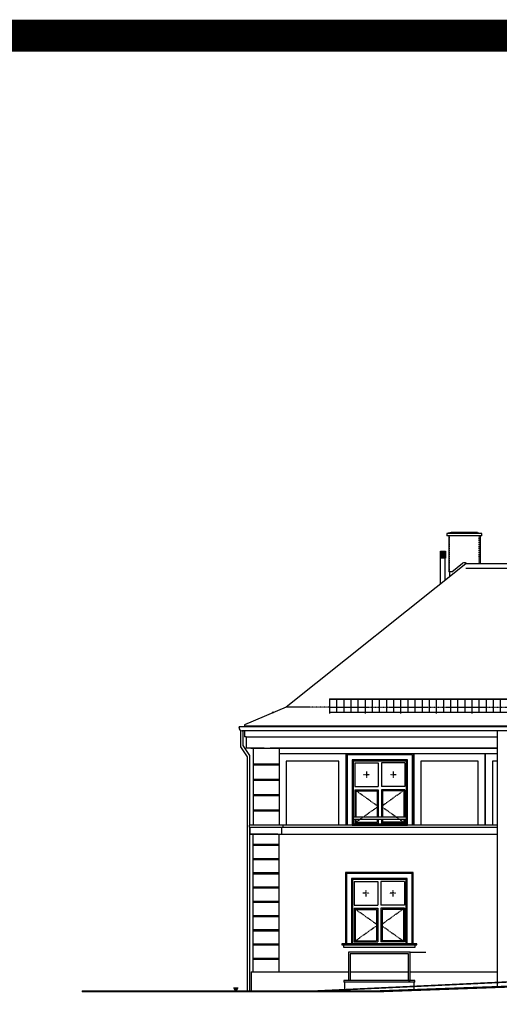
# Model space of a CAD drawing. Header units: inches. Extents: x -281236 to -70395, y 38777 to 102341.
# Tile 241 of 244: x -79485 to -78137, y 47957 to 50721. Entities that reach past the tile are written whole.
import ezdxf

# ---------------------------------------------------------------- set-up
doc = ezdxf.new("R2010")
doc.units = ezdxf.units.IN
doc.header["$MEASUREMENT"] = 0
for name, pattern in [('DASHED', [0.75, 0.5, -0.25]), ('DASHED2', [0.375, 0.25, -0.125]), ('HIDDEN', [0.375, 0.25, -0.125])]:
    doc.linetypes.add(name, pattern=pattern)
doc.layers.get('0').update_dxf_attribs({"color": 101})
for name, color, linetype in [('Det--widok', 8, 'Continuous'), ('Fas--widok-cienka', 9, 'Continuous'), ('Fas--widok-glowna', 7, 'Continuous'), ('Fas-balustrada-widok', 64, 'Continuous'), ('Fas-kamien-hatch', 31, 'Continuous'), ('Fas-okno-hatch', 251, 'Continuous'), ('Fas-okno-widok', 8, 'Continuous'), ('Ins-kan', 54, 'Continuous'), ('L_CIENKA', 8, 'Continuous'), ('opis-drogowy', 7, 'Continuous'), ('PRZERYWANA', 8, 'HIDDEN'), ('Pzt-uksztaltowanie terenu', 7, 'Continuous'), ('Sc-cegla pelna-hatch', 8, 'Continuous')]:
    doc.layers.add(name, color=color, linetype=linetype)
doc.layers.add('Fas--widok-3', color=251, linetype='Continuous', lineweight=0)

# ---------------------------------------------------------------- blocks, each defined once
blk = doc.blocks.new('płotekśśśś')
at = {"layer": 'L_CIENKA'}
for p, q in [((0, 0), (200, 0)), ((0, 0), (0, -41.1)), ((200, 0), (200, -41.1)), ((0, -0.8), (200, -0.8)), ((0, -20.8), (0, -22.6)), ((20, -0.8), (20, -37.6)), ((40, -0.8), (40, -37.6)), ((60, -0.8), (60, -37.6)), ((80, -0.8), (80, -37.6)), ((100, -0.8), (100, -41.1)), ((120, -0.8), (120, -37.6)), ((140, -0.8), (140, -37.6)), ((160, -0.8), (160, -37.6)), ((180, -0.8), (180, -37.6)), ((0, -37.6), (200, -37.6))]:
    blk.add_line(p, q, dxfattribs=at)

msp = doc.modelspace()

# ---------------------------------------------------------------- hatches: boundary and pattern name
at = {"layer": 'Fas-okno-widok'}
h = msp.add_hatch(dxfattribs=at)
h.set_pattern_fill('ANSI32', color=256, scale=0.2, angle=45, style=0)
h.set_pattern_definition([(90, (-458944.5377, 102358.4234), (1.905, 3e-16), []), (90, (-458945.1727, 102359.0584), (1.905, 3e-16), [])])
h.paths.add_polyline_path([(-78302.94, 49229.31), (-78288.94, 49229.31), (-78288.94, 49209.31), (-78302.94, 49209.31)])
at = {"layer": 'opis-drogowy'}
msp.add_hatch(color=7, dxfattribs=at).paths.add_polyline_path([(-78871.46, 48003.06), (-78877.46, 47992.66), (-78883.46, 48003.06)])

# ---------------------------------------------------------------- linework, layer by layer
at = {"layer": 'Det--widok', "ltscale": 2}
msp.add_lwpolyline([(-78387.9, 48103.15), (-78344.22, 48103.15)], dxfattribs=at)
at = {"layer": 'Fas--widok-3', "linetype": 'DASHED', "const_width": 4}
msp.add_lwpolyline([(-77705.88, 48038.66), (-78671.31, 47993.2)], dxfattribs=at)
at = {"layer": 'Fas--widok-cienka'}
for p, q in [((-78853.59, 48724.48), (-78853.59, 48707.23)), ((-78848.09, 48707.23), (-78853.59, 48707.23)), ((-78848.09, 48707.23), (-78848.09, 48676.23)), ((-78798.1, 48676.23), (-78848.09, 48676.23)), ((-78567.9, 48460.1), (-78567.9, 48659.71)), ((-78587.9, 48460.1), (-78587.9, 48639.71)), ((-78142.82, 48459.71), (-78840.09, 48459.71)), ((-78834.06, 48047.55), (-78560.9, 48047.55)), ((-78374.4, 48023.2), (-78574.4, 48023.2)), ((-78574.4, 48023.2), (-78574.4, 48019.2)), ((-78555.9, 48047.55), (-78392.9, 48047.55)), ((-78555.9, 48047.55), (-78392.9, 48047.55)), ((-78555.9, 48047.55), (-78392.9, 48047.55)), ((-78387.9, 48047.55), (-78142.82, 48047.55)), ((-78374.4, 48019.2), (-78374.4, 48023.2)), ((-78374.4, 48019.2), (-78574.4, 48019.2)), ((-78572.4, 48019.2), (-78572.4, 47993.2)), ((-78376.4, 47996.76), (-78376.4, 48019.2))]:
    msp.add_line(p, q, dxfattribs=at)
for points in [[(-78848.09, 48707.23), (-78142.82, 48707.23)], [(-78835.52, 48676.23), (-78142.82, 48676.23)], [(-78142.82, 48676.23), (-78780.66, 48676.23)], [(-78377.9, 48459.71), (-78377.9, 48659.71), (-78567.9, 48659.71), (-78567.9, 48460.1)], [(-78176.65, 48459.71), (-78176.65, 48659.71), (-78377.9, 48659.71), (-78377.9, 48459.71)], [(-78142.82, 48659.71), (-78176.65, 48659.71), (-78176.65, 48459.71)], [(-78829.09, 48631.71), (-78756.09, 48631.71)], [(-78380.9, 48459.71), (-78380.9, 48656.71), (-78564.9, 48656.71), (-78564.9, 48460.1)], [(-78394.9, 48459.71), (-78394.9, 48642.71), (-78550.9, 48642.71), (-78550.9, 48460.1)], [(-78196.65, 48459.71), (-78196.65, 48639.71), (-78357.9, 48639.71), (-78357.9, 48459.71)], [(-78142.82, 48639.71), (-78156.65, 48639.71), (-78156.65, 48459.71)], [(-78829.09, 48628.71), (-78756.09, 48628.71)], [(-78829.09, 48588.71), (-78756.09, 48588.71)], [(-78829.09, 48585.71), (-78756.09, 48585.71)], [(-78829.09, 48545.71), (-78756.09, 48545.71)], [(-78829.09, 48542.71), (-78756.09, 48542.71)], [(-78829.09, 48502.71), (-78756.09, 48502.71)], [(-78829.09, 48499.71), (-78756.09, 48499.71)], [(-78840.09, 48459.71), (-78840.09, 48454.36)], [(-78840.09, 48459.71), (-78840.09, 48454.36)], [(-78840.09, 48454.36), (-78142.82, 48454.36)], [(-78837.09, 48434.36), (-78837.09, 48454.36)], [(-78837.09, 48434.36), (-78837.09, 48454.36)], [(-78748.09, 48434.36), (-78748.09, 48454.36)], [(-78748.09, 48434.36), (-78748.09, 48454.36)], [(-78745.09, 48459.71), (-78745.09, 48454.36)], [(-78837.09, 48434.36), (-78759.09, 48434.36)], [(-78759.09, 48434.36), (-78837.09, 48434.36)], [(-78837.09, 48434.36), (-78142.82, 48434.36)], [(-78829.09, 48406.28), (-78756.09, 48406.28)], [(-78829.09, 48403.28), (-78756.09, 48403.28)], [(-78829.09, 48366.28), (-78756.09, 48366.28)], [(-78829.09, 48363.28), (-78756.09, 48363.28)], [(-78829.09, 48326.28), (-78756.09, 48326.28)], [(-78379.4, 48126.73), (-78379.4, 48326.73), (-78569.4, 48326.73), (-78569.4, 48126.73)], [(-78829.09, 48323.28), (-78756.09, 48323.28)], [(-78382.4, 48126.73), (-78382.4, 48323.73), (-78566.4, 48323.73), (-78566.4, 48126.73)], [(-78396.4, 48126.73), (-78396.4, 48309.73), (-78552.4, 48309.73), (-78552.4, 48126.73)], [(-78829.09, 48286.28), (-78756.09, 48286.28)], [(-78829.09, 48283.28), (-78756.09, 48283.28)], [(-78829.09, 48246.28), (-78756.09, 48246.28)], [(-78829.09, 48243.28), (-78756.09, 48243.28)], [(-78829.09, 48206.28), (-78756.09, 48206.28)], [(-78829.09, 48203.28), (-78756.09, 48203.28)], [(-78829.09, 48166.28), (-78756.09, 48166.28)], [(-78829.09, 48163.28), (-78756.09, 48163.28)], [(-78829.09, 48126.28), (-78756.09, 48126.28)], [(-78829.09, 48123.28), (-78756.09, 48123.28)], [(-78569.4, 48126.73), (-78579.4, 48126.73), (-78579.4, 48123.73), (-78379.4, 48123.73), (-78369.4, 48123.73), (-78369.4, 48126.73), (-78569.4, 48126.73)], [(-78829.09, 48086.28), (-78756.09, 48086.28)], [(-78829.09, 48083.28), (-78756.09, 48083.28)], [(-78834.06, 48047.55), (-78834.06, 47993.2)]]:
    msp.add_lwpolyline(points, dxfattribs=at)
msp.add_lwpolyline([(-78374.4, 48115.73), (-78574.4, 48115.73), (-78574.4, 48123.73), (-78374.4, 48123.73)], close=True, dxfattribs=at)
at = {"layer": 'Fas--widok-glowna'}
for p, q in [((-78735.95, 48790.5), (-78853.59, 48740.99)), ((-78853.59, 48740.99), (-78853.59, 48735.48)), ((-78567.9, 48659.71), (-78756.09, 48659.71)), ((-78829.09, 48047.55), (-78829.09, 48434.36)), ((-78756.09, 48047.55), (-78756.09, 48434.36))]:
    msp.add_line(p, q, dxfattribs=at)
for points in [[(-77397.55, 49193.86), (-78231.75, 49193.86), (-78735.95, 48790.5)], [(-78829.09, 48676.23), (-78829.09, 48459.71)], [(-78756.09, 48676.23), (-78756.09, 48459.71)], [(-78587.9, 48639.71), (-78736.09, 48639.71), (-78736.09, 48459.71)]]:
    msp.add_lwpolyline(points, dxfattribs=at)
at = {"layer": 'Fas-balustrada-widok'}
for p, q in [((-78387.9, 48103.15), (-78560.9, 48103.15)), ((-78560.9, 48103.15), (-78560.9, 48023.2)), ((-78555.9, 48098.15), (-78555.9, 48023.2)), ((-78392.9, 48098.15), (-78555.9, 48098.15)), ((-78392.9, 48023.2), (-78392.9, 48098.15)), ((-78387.9, 48023.2), (-78387.9, 48103.15)), ((-78392.9, 48023.2), (-78387.9, 48023.2))]:
    msp.add_line(p, q, dxfattribs=at)
msp.add_lwpolyline([(-78547.9, 48476.61), (-78397.9, 48476.61), (-78397.9, 48481.61), (-78547.9, 48481.61)], close=True, dxfattribs=at)
at = {"layer": 'Fas-kamien-hatch'}
msp.add_lwpolyline([(-78550.9, 48459.71), (-78394.9, 48459.71), (-78394.9, 48462.71), (-78550.9, 48462.71)], close=True, dxfattribs=at)
at = {"layer": 'Fas-okno-hatch', "linetype": 'DASHED', "ltscale": 0.2}
for p, q in [((-78510.4, 48609.84), (-78510.4, 48592.56)), ((-78435.4, 48609.84), (-78435.4, 48592.56)), ((-78501.76, 48601.2), (-78519.04, 48601.2)), ((-78426.76, 48601.2), (-78444.04, 48601.2)), ((-78511.9, 48276.87), (-78511.9, 48259.59)), ((-78436.9, 48276.87), (-78436.9, 48259.59)), ((-78503.26, 48268.23), (-78520.54, 48268.23)), ((-78428.26, 48268.23), (-78445.54, 48268.23))]:
    msp.add_line(p, q, dxfattribs=at)
for points in [[(-78543.4, 48559.21), (-78477.4, 48512.21), (-78543.4, 48465.21)], [(-78402.4, 48559.21), (-78468.4, 48512.21), (-78402.4, 48465.21)], [(-78544.9, 48226.23), (-78478.9, 48179.23), (-78544.9, 48132.23)], [(-78403.9, 48226.23), (-78469.9, 48179.23), (-78403.9, 48132.23)]]:
    msp.add_lwpolyline(points, dxfattribs=at)
at = {"layer": 'Fas-okno-widok'}
for p, q in [((-78543.4, 48568.21), (-78477.4, 48568.21)), ((-78543.4, 48559.21), (-78477.4, 48559.21)), ((-78540.4, 48556.21), (-78480.4, 48556.21)), ((-78402.4, 48568.21), (-78468.4, 48568.21)), ((-78402.4, 48559.21), (-78468.4, 48559.21)), ((-78405.4, 48556.21), (-78465.4, 48556.21)), ((-78544.9, 48235.23), (-78478.9, 48235.23)), ((-78544.9, 48226.23), (-78478.9, 48226.23)), ((-78541.9, 48223.23), (-78481.9, 48223.23)), ((-78403.9, 48235.23), (-78469.9, 48235.23)), ((-78403.9, 48226.23), (-78469.9, 48226.23)), ((-78406.9, 48223.23), (-78466.9, 48223.23))]:
    msp.add_line(p, q, dxfattribs=at)
at = {"layer": 'Fas-okno-widok', "linetype": 'DASHED2', "ltscale": 2}
msp.add_line((-78671.31, 47993.2), (-77705.88, 48038.66), dxfattribs=at)
at = {"layer": 'Fas-okno-widok'}
msp.add_lwpolyline([(-78288.94, 49209.31), (-78302.94, 49209.31), (-78302.94, 49229.31), (-78288.94, 49229.31)], close=True, dxfattribs=at)
for points in [[(-78397.9, 48462.71), (-78397.9, 48639.71), (-78547.9, 48639.71), (-78547.9, 48462.71)], [(-78547.9, 48639.71), (-78547.9, 48634.21)], [(-78543.4, 48634.21), (-78477.4, 48634.21)], [(-78543.4, 48634.21), (-78543.4, 48568.21)], [(-78477.4, 48634.21), (-78477.4, 48568.21)], [(-78468.4, 48634.21), (-78468.4, 48568.21)], [(-78402.4, 48634.21), (-78468.4, 48634.21)], [(-78402.4, 48634.21), (-78402.4, 48568.21)], [(-78543.4, 48559.21), (-78543.4, 48481.61)], [(-78540.4, 48556.21), (-78540.4, 48481.61)], [(-78480.4, 48556.21), (-78480.4, 48481.61)], [(-78477.4, 48559.21), (-78477.4, 48481.61)], [(-78468.4, 48559.21), (-78468.4, 48481.61)], [(-78465.4, 48556.21), (-78465.4, 48481.61)], [(-78405.4, 48556.21), (-78405.4, 48481.61)], [(-78402.4, 48559.21), (-78402.4, 48481.61)], [(-78547.9, 48493.64), (-78547.9, 48462.71)], [(-78543.4, 48493.64), (-78543.4, 48493.61)], [(-78540.4, 48493.64), (-78540.4, 48493.61)], [(-78480.4, 48493.64), (-78480.4, 48493.61)], [(-78477.4, 48493.64), (-78477.4, 48493.61)], [(-78468.4, 48493.64), (-78468.4, 48493.61)], [(-78465.4, 48493.64), (-78465.4, 48493.61)], [(-78405.4, 48493.64), (-78405.4, 48493.61)], [(-78402.4, 48493.64), (-78402.4, 48493.61)], [(-78397.9, 48462.71), (-78397.9, 48493.64)], [(-78547.9, 48462.71), (-78547.9, 48465.21)], [(-78543.4, 48476.61), (-78543.4, 48465.21)], [(-78543.4, 48465.21), (-78477.4, 48465.21)], [(-78540.4, 48476.61), (-78540.4, 48468.21)], [(-78540.4, 48468.21), (-78480.4, 48468.21)], [(-78480.4, 48476.61), (-78480.4, 48468.21)], [(-78477.4, 48476.61), (-78477.4, 48465.21)], [(-78468.4, 48476.61), (-78468.4, 48465.21)], [(-78402.4, 48465.21), (-78468.4, 48465.21)], [(-78465.4, 48476.61), (-78465.4, 48468.21)], [(-78405.4, 48468.21), (-78465.4, 48468.21)], [(-78405.4, 48476.61), (-78405.4, 48468.21)], [(-78402.4, 48476.61), (-78402.4, 48465.21)], [(-78549.4, 48126.73), (-78399.4, 48126.73), (-78399.4, 48306.73), (-78549.4, 48306.73), (-78549.4, 48126.73)], [(-78549.4, 48126.73), (-78399.4, 48126.73), (-78399.4, 48306.73), (-78549.4, 48306.73), (-78549.4, 48126.73)], [(-78549.4, 48306.73), (-78549.4, 48301.23)], [(-78544.9, 48301.23), (-78478.9, 48301.23)], [(-78544.9, 48301.23), (-78544.9, 48235.23)], [(-78478.9, 48301.23), (-78478.9, 48235.23)], [(-78469.9, 48301.23), (-78469.9, 48235.23)], [(-78403.9, 48301.23), (-78469.9, 48301.23)], [(-78403.9, 48301.23), (-78403.9, 48235.23)], [(-78544.9, 48226.23), (-78544.9, 48132.23)], [(-78541.9, 48223.23), (-78541.9, 48135.23)], [(-78481.9, 48223.23), (-78481.9, 48135.23)], [(-78478.9, 48226.23), (-78478.9, 48132.23)], [(-78469.9, 48226.23), (-78469.9, 48132.23)], [(-78466.9, 48223.23), (-78466.9, 48135.23)], [(-78406.9, 48223.23), (-78406.9, 48135.23)], [(-78403.9, 48226.23), (-78403.9, 48132.23)], [(-78541.9, 48135.23), (-78481.9, 48135.23)], [(-78406.9, 48135.23), (-78466.9, 48135.23)], [(-78549.4, 48125.58), (-78549.4, 48131.08)], [(-78544.9, 48132.23), (-78478.9, 48132.23)], [(-78403.9, 48132.23), (-78469.9, 48132.23)]]:
    msp.add_lwpolyline(points, dxfattribs=at)
at = {"layer": 'Ins-kan'}
for p, q in [((-78864.59, 48725.99), (-78864.59, 48679.24)), ((-78857.84, 48724.48), (-78857.84, 48683)), ((-78864.59, 48679.24), (-78846.05, 48651.84)), ((-78857.84, 48683), (-78839.05, 48655.21)), ((-78846.05, 48651.84), (-78846.05, 47993.2)), ((-78839.05, 48655.21), (-78839.05, 48459.71)), ((-78839.05, 48454.36), (-78839.05, 47993.2))]:
    msp.add_line(p, q, dxfattribs=at)
for points in [[(-74407.64, 48735.48), (-78868.6, 48735.48)], [(-78868.6, 48733.48), (-78868.6, 48735.48)], [(-74416.64, 48724.48), (-78859.6, 48724.48)], [(-78142.82, 48005.13), (-78142.82, 48724.48)]]:
    msp.add_lwpolyline(points, dxfattribs=at)
msp.add_arc((-78859.6, 48733.48), 9, 180, 270, dxfattribs=at)
at = {"layer": 'L_CIENKA'}
for p, q in [((-78272.44, 49281.25), (-78284.44, 49278.25)), ((-78284.44, 49278.25), (-78284.44, 49272.25)), ((-78186.44, 49278.25), (-78284.44, 49278.25)), ((-78186.44, 49272.25), (-78284.44, 49272.25)), ((-78205.94, 49272.25), (-78280.94, 49272.25)), ((-78279.44, 49272.25), (-78279.44, 49170.71)), ((-78198.44, 49281.25), (-78272.44, 49281.25)), ((-78198.44, 49281.25), (-78186.44, 49278.25)), ((-78191.44, 49272.25), (-78191.44, 49193.86)), ((-78186.44, 49272.25), (-78186.44, 49278.25)), ((-78302.42, 49137.32), (-78302.42, 49209.31)), ((-78289.53, 49147.63), (-78289.53, 49209.31)), ((-78271.15, 49170.71), (-78240.67, 49195.09)), ((-78228.65, 49193.86), (-78230.2, 49195.09)), ((-78271.15, 49170.71), (-78279.44, 49170.71)), ((-78276.94, 49170.71), (-78276.94, 49157.71)), ((-77408.19, 49180.74), (-78231.75, 49180.74)), ((-78775.48, 48778.2), (-78773.93, 48774.51)), ((-78774.56, 48778.59), (-78773.01, 48774.9)), ((-74422.65, 48737.78), (-78853.59, 48737.78))]:
    msp.add_line(p, q, dxfattribs=at)
at = {"layer": 'L_CIENKA', "linetype": 'DASHED'}
msp.add_line((-74540.3, 48789.5), (-78735.95, 48790.5), dxfattribs=at)
at = {"layer": 'L_CIENKA'}
msp.add_arc((-78235.44, 49184.86), 11.5, 62.92065, 117.07935, dxfattribs=at)
at = {"layer": 'opis-drogowy', "color": 7}
msp.add_lwpolyline([(-78871.46, 48003.06), (-78877.46, 47992.66), (-78883.46, 48003.06), (-78871.46, 48003.06)], dxfattribs=at)
at = {"layer": 'PRZERYWANA', "ltscale": 0.5}
for p, q in [((-78276.94, 49170.71), (-78276.94, 49272.25)), ((-78193.94, 49193.86), (-78193.94, 49272.25))]:
    msp.add_line(p, q, dxfattribs=at)
at = {"layer": 'Pzt-uksztaltowanie terenu'}
for p in [(-78044.18, 48008.66), (-79309.83, 47993.2)]:
    msp.add_line(p, (-78475.79, 47993.2), dxfattribs=at)
at = {"layer": 'Pzt-uksztaltowanie terenu', "const_width": 6}
msp.add_lwpolyline([(-79309.83, 47993.2), (-78671.31, 47993.2), (-78475.79, 47993.2), (-78044.18, 48008.66), (-77782.02, 48009.66), (-77705.88, 48038.66), (-77247.88, 48038.66)], dxfattribs=at)
at = {"layer": 'Sc-cegla pelna-hatch', "color": 3, "const_width": 90}
msp.add_lwpolyline([(-109488.02, 50676.26), (-70440.14, 50676.26), (-70440.14, 46382.84), (-109488.02, 46382.84)], close=True, dxfattribs=at)

# ---------------------------------------------------------------- block references
for p in [(-78614.52, 48814.65), (-78414.52, 48814.65), (-78214.52, 48814.65)]:
    msp.add_blockref('płotekśśśś', p)

doc.saveas('drawing.dxf')
